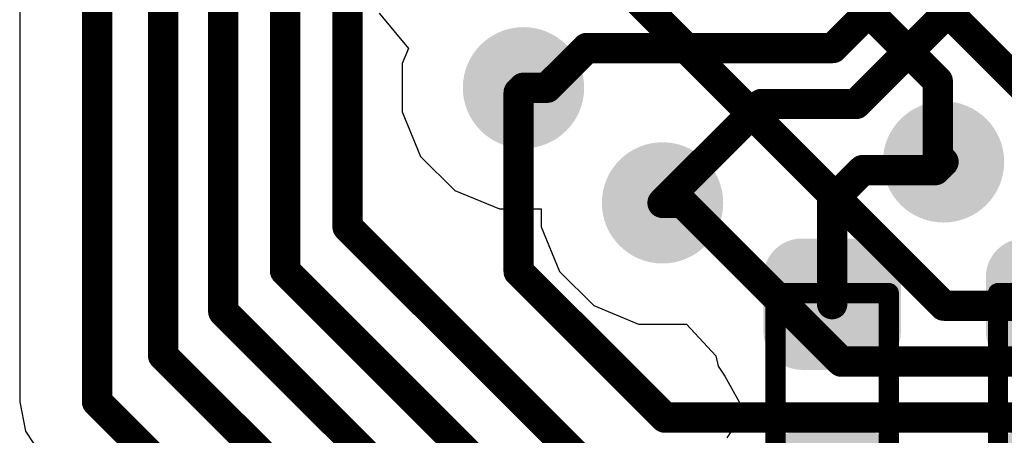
# Model space of a CAD drawing. Header units: inches. Extents: x 0.3 to 40.7, y 0 to 25.4.
# Tile 9 of 15: x 28.4 to 33.3, y 15.9 to 18. Entities that reach past the tile are written whole.
import ezdxf

# ---------------------------------------------------------------- set-up
doc = ezdxf.new("R2010")
doc.units = ezdxf.units.IN
for name, color, linetype in [('BOTTOM', 5, 'Continuous'), ('TOP', 1, 'Continuous'), ('Top Assembly', 56, 'Continuous'), ('Top Solder', 216, 'Continuous'), ('Via Holes', 16, 'Continuous')]:
    doc.layers.add(name, color=color, linetype=linetype)

# ---------------------------------------------------------------- blocks, each defined once
blk = doc.blocks.new('RES_0402_2929')
at = {"layer": 'TOP'}
h = blk.add_hatch(color=1, dxfattribs=at)
edge = h.paths.add_edge_path()
edge.add_arc((-0.3403, -0.1498), 0.1402, 270, 360)
edge.add_line((-0.2, -0.1498), (-0.2, 0.1498))
edge.add_arc((-0.3403, 0.1498), 0.1402, 0, 90)
edge.add_line((-0.3403, 0.29), (-0.6098, 0.29))
edge.add_arc((-0.6098, 0.1498), 0.1402, 90, 180)
edge.add_line((-0.75, 0.1498), (-0.75, -0.1498))
edge.add_arc((-0.6098, -0.1498), 0.1402, 180, 270)
edge.add_line((-0.6098, -0.29), (-0.3403, -0.29))
h = blk.add_hatch(color=1, dxfattribs=at)
edge = h.paths.add_edge_path()
edge.add_arc((0.3403, 0.1498), 0.1402, 90, 180)
edge.add_line((0.2, 0.1498), (0.2, -0.1498))
edge.add_arc((0.3403, -0.1498), 0.1402, 180, 270)
edge.add_line((0.3403, -0.29), (0.6098, -0.29))
edge.add_arc((0.6098, -0.1498), 0.1402, 270, 360)
edge.add_line((0.75, -0.1498), (0.75, 0.1498))
edge.add_arc((0.6098, 0.1498), 0.1402, 0, 90)
edge.add_line((0.6098, 0.29), (0.3403, 0.29))
at = {"layer": 'Top Solder'}
h = blk.add_hatch(color=216, dxfattribs=at)
edge = h.paths.add_edge_path()
edge.add_arc((-0.3403, -0.1498), 0.1902, 270, 360)
edge.add_line((-0.15, -0.1498), (-0.15, 0.1498))
edge.add_arc((-0.3403, 0.1498), 0.1902, 0, 90)
edge.add_line((-0.3403, 0.34), (-0.6098, 0.34))
edge.add_arc((-0.6098, 0.1498), 0.1902, 90, 180)
edge.add_line((-0.8, 0.1498), (-0.8, -0.1498))
edge.add_arc((-0.6098, -0.1498), 0.1902, 180, 270)
edge.add_line((-0.6098, -0.34), (-0.3403, -0.34))
h = blk.add_hatch(color=216, dxfattribs=at)
edge = h.paths.add_edge_path()
edge.add_arc((0.3403, 0.1498), 0.1902, 90, 180)
edge.add_line((0.15, 0.1498), (0.15, -0.1498))
edge.add_arc((0.3403, -0.1498), 0.1902, 180, 270)
edge.add_line((0.3403, -0.34), (0.6098, -0.34))
edge.add_arc((0.6098, -0.1498), 0.1902, 270, 360)
edge.add_line((0.8, -0.1498), (0.8, 0.1498))
edge.add_arc((0.6098, 0.1498), 0.1902, 0, 90)
edge.add_line((0.6098, 0.34), (0.3403, 0.34))
at = {"layer": 'Top Assembly', "const_width": 0.1}
for points in [[(0.53, 0.28), (-0.53, 0.28)], [(-0.53, 0.28), (-0.53, -0.28)], [(0.53, 0.28), (0.53, -0.28)], [(-0.53, -0.28), (0.53, -0.28)]]:
    blk.add_lwpolyline(points, dxfattribs=at)
at = {"layer": 'Top Assembly', "const_width": 0.05}
for points in [[(-0.555, 0.28, 1), (-0.505, 0.28, 1)], [(-0.555, 0.28, 1), (-0.505, 0.28, 1)], [(0.505, 0.28, 1), (0.555, 0.28, 1)], [(0.505, 0.28, 1), (0.555, 0.28, 1)], [(-0.555, -0.28, 1), (-0.505, -0.28, 1)], [(-0.555, -0.28, 1), (-0.505, -0.28, 1)], [(0.505, -0.28, 1), (0.555, -0.28, 1)], [(0.505, -0.28, 1), (0.555, -0.28, 1)]]:
    blk.add_lwpolyline(points, format="xyb", close=True, dxfattribs=at)
blk = doc.blocks.new('RES_0402_2933')
at = {"layer": 'TOP'}
h = blk.add_hatch(color=1, dxfattribs=at)
edge = h.paths.add_edge_path()
edge.add_arc((-0.3403, -0.1498), 0.1402, 270, 360)
edge.add_line((-0.2, -0.1498), (-0.2, 0.1498))
edge.add_arc((-0.3403, 0.1498), 0.1402, 0, 90)
edge.add_line((-0.3403, 0.29), (-0.6098, 0.29))
edge.add_arc((-0.6098, 0.1498), 0.1402, 90, 180)
edge.add_line((-0.75, 0.1498), (-0.75, -0.1498))
edge.add_arc((-0.6098, -0.1498), 0.1402, 180, 270)
edge.add_line((-0.6098, -0.29), (-0.3403, -0.29))
h = blk.add_hatch(color=1, dxfattribs=at)
edge = h.paths.add_edge_path()
edge.add_arc((0.3403, 0.1498), 0.1402, 90, 180)
edge.add_line((0.2, 0.1498), (0.2, -0.1498))
edge.add_arc((0.3403, -0.1498), 0.1402, 180, 270)
edge.add_line((0.3403, -0.29), (0.6098, -0.29))
edge.add_arc((0.6098, -0.1498), 0.1402, 270, 360)
edge.add_line((0.75, -0.1498), (0.75, 0.1498))
edge.add_arc((0.6098, 0.1498), 0.1402, 0, 90)
edge.add_line((0.6098, 0.29), (0.3403, 0.29))
at = {"layer": 'Top Solder'}
h = blk.add_hatch(color=216, dxfattribs=at)
edge = h.paths.add_edge_path()
edge.add_arc((-0.3403, -0.1498), 0.1902, 270, 360)
edge.add_line((-0.15, -0.1498), (-0.15, 0.1498))
edge.add_arc((-0.3403, 0.1498), 0.1902, 0, 90)
edge.add_line((-0.3403, 0.34), (-0.6098, 0.34))
edge.add_arc((-0.6098, 0.1498), 0.1902, 90, 180)
edge.add_line((-0.8, 0.1498), (-0.8, -0.1498))
edge.add_arc((-0.6098, -0.1498), 0.1902, 180, 270)
edge.add_line((-0.6098, -0.34), (-0.3403, -0.34))
h = blk.add_hatch(color=216, dxfattribs=at)
edge = h.paths.add_edge_path()
edge.add_arc((0.3403, 0.1498), 0.1902, 90, 180)
edge.add_line((0.15, 0.1498), (0.15, -0.1498))
edge.add_arc((0.3403, -0.1498), 0.1902, 180, 270)
edge.add_line((0.3403, -0.34), (0.6098, -0.34))
edge.add_arc((0.6098, -0.1498), 0.1902, 270, 360)
edge.add_line((0.8, -0.1498), (0.8, 0.1498))
edge.add_arc((0.6098, 0.1498), 0.1902, 0, 90)
edge.add_line((0.6098, 0.34), (0.3403, 0.34))
at = {"layer": 'Top Assembly', "const_width": 0.1}
for points in [[(0.53, 0.28), (-0.53, 0.28)], [(-0.53, 0.28), (-0.53, -0.28)], [(0.53, 0.28), (0.53, -0.28)], [(-0.53, -0.28), (0.53, -0.28)]]:
    blk.add_lwpolyline(points, dxfattribs=at)
at = {"layer": 'Top Assembly', "const_width": 0.05}
for points in [[(-0.555, 0.28, 1), (-0.505, 0.28, 1)], [(-0.555, 0.28, 1), (-0.505, 0.28, 1)], [(0.505, 0.28, 1), (0.555, 0.28, 1)], [(0.505, 0.28, 1), (0.555, 0.28, 1)], [(-0.555, -0.28, 1), (-0.505, -0.28, 1)], [(-0.555, -0.28, 1), (-0.505, -0.28, 1)], [(0.505, -0.28, 1), (0.555, -0.28, 1)], [(0.505, -0.28, 1), (0.555, -0.28, 1)]]:
    blk.add_lwpolyline(points, format="xyb", close=True, dxfattribs=at)

msp = doc.modelspace()

# ---------------------------------------------------------------- hatches: boundary and pattern name
at = {"layer": 'BOTTOM'}
h = msp.add_hatch(color=5, dxfattribs=at)
edge = h.paths.add_edge_path()
edge.add_arc((30.9366, 17.6262), 0.3, 0, 360)
h = msp.add_hatch(color=5, dxfattribs=at)
edge = h.paths.add_edge_path()
edge.add_arc((33.0136, 17.2592), 0.3, 0, 360)
h = msp.add_hatch(color=5, dxfattribs=at)
edge = h.paths.add_edge_path()
edge.add_arc((31.6241, 17.0564), 0.3, 0, 360)
at = {"layer": 'TOP'}
h = msp.add_hatch(color=1, dxfattribs=at)
edge = h.paths.add_edge_path()
edge.add_arc((30.9366, 17.6262), 0.3, 0, 360)
h = msp.add_hatch(color=1, dxfattribs=at)
edge = h.paths.add_edge_path()
edge.add_arc((33.0136, 17.2592), 0.3, 0, 360)
h = msp.add_hatch(color=1, dxfattribs=at)
edge = h.paths.add_edge_path()
edge.add_arc((31.6241, 17.0564), 0.3, 0, 360)
at = {"layer": 'Via Holes'}
h = msp.add_hatch(color=7, dxfattribs=at)
edge = h.paths.add_edge_path()
edge.add_arc((30.9366, 17.6262), 0.15, 0, 360)
h = msp.add_hatch(color=7, dxfattribs=at)
edge = h.paths.add_edge_path()
edge.add_arc((33.0136, 17.2592), 0.15, 0, 360)
h = msp.add_hatch(color=7, dxfattribs=at)
edge = h.paths.add_edge_path()
edge.add_arc((31.6241, 17.0564), 0.15, 0, 360)

# ---------------------------------------------------------------- linework, layer by layer
at = {"layer": 'BOTTOM'}
for p, q in [((28.4453, 19.8278), (28.4453, 16.0724)), ((28.4453, 16.0724), (28.4744, 15.9261)), ((28.4744, 15.9261), (28.5572, 15.802))]:
    msp.add_line(p, q, dxfattribs=at)
at = {"layer": 'BOTTOM', "const_width": 0.15}
for points in [[(30.0665, 16.9379), (30.0665, 21.917)], [(29.7573, 16.7204), (29.7573, 21.7592)], [(29.452, 16.5185), (29.452, 21.6046)], [(29.1546, 16.3005), (29.1546, 21.3748)], [(28.8276, 16.0724), (28.8276, 20.1377)], [(31.9976, 19.0383), (33.5156, 17.5204)], [(31.7206, 18.9236), (32.985, 17.6592)], [(31.4436, 18.1193), (33.0152, 16.5477)], [(32.985, 17.2878), (32.985, 17.6592)], [(30.9126, 17.6022), (30.9366, 17.6262)], [(30.9126, 16.717), (30.9126, 17.6022)], [(32.985, 17.2878), (33.0136, 17.2592)], [(31.6241, 17.0564), (31.723, 17.0564)], [(31.723, 17.0564), (32.5087, 16.2707)], [(30.0665, 16.9379), (31.6, 15.4044)], [(29.7573, 16.7204), (31.202, 15.2756)], [(30.9126, 16.717), (31.636, 15.9937)], [(33.0152, 16.5477), (33.7876, 16.5477)], [(29.452, 16.5185), (30.7, 15.2704)], [(29.1546, 16.3005), (30.198, 15.2571)], [(32.5087, 16.2707), (33.6729, 16.2707)], [(28.8276, 16.0724), (29.7, 15.2)], [(31.636, 15.9937), (33.5582, 15.9937)]]:
    msp.add_lwpolyline(points, dxfattribs=at)
at = {"layer": 'BOTTOM', "const_width": 0.075}
for points in [[(32.9475, 17.6592, 1), (33.0225, 17.6592, 1)], [(32.9475, 17.6592, 1), (33.0225, 17.6592, 1)], [(30.8751, 17.6022, 1), (30.9501, 17.6022, 1)], [(30.8751, 17.6022, 1), (30.9501, 17.6022, 1)], [(30.8991, 17.6262, 1), (30.9741, 17.6262, 1)], [(32.9475, 17.2878, 1), (33.0225, 17.2878, 1)], [(32.9475, 17.2878, 1), (33.0225, 17.2878, 1)], [(32.9761, 17.2592, 1), (33.0511, 17.2592, 1)], [(31.5866, 17.0564, 1), (31.6616, 17.0564, 1)], [(31.6855, 17.0564, 1), (31.7605, 17.0564, 1)], [(31.6855, 17.0564, 1), (31.7605, 17.0564, 1)], [(30.029, 16.9379, 1), (30.104, 16.9379, 1)], [(30.029, 16.9379, 1), (30.104, 16.9379, 1)], [(29.7198, 16.7204, 1), (29.7948, 16.7204, 1)], [(29.7198, 16.7204, 1), (29.7948, 16.7204, 1)], [(30.8751, 16.717, 1), (30.9501, 16.717, 1)], [(30.8751, 16.717, 1), (30.9501, 16.717, 1)], [(32.9777, 16.5477, 1), (33.0527, 16.5477, 1)], [(32.9777, 16.5477, 1), (33.0527, 16.5477, 1)], [(29.4145, 16.5185, 1), (29.4895, 16.5185, 1)], [(29.4145, 16.5185, 1), (29.4895, 16.5185, 1)], [(29.1171, 16.3005, 1), (29.1921, 16.3005, 1)], [(29.1171, 16.3005, 1), (29.1921, 16.3005, 1)], [(32.4712, 16.2707, 1), (32.5462, 16.2707, 1)], [(32.4712, 16.2707, 1), (32.5462, 16.2707, 1)], [(28.7901, 16.0724, 1), (28.8651, 16.0724, 1)], [(28.7901, 16.0724, 1), (28.8651, 16.0724, 1)], [(31.5985, 15.9937, 1), (31.6735, 15.9937, 1)], [(31.5985, 15.9937, 1), (31.6735, 15.9937, 1)]]:
    msp.add_lwpolyline(points, format="xyb", close=True, dxfattribs=at)
at = {"layer": 'TOP'}
for p, q in [((30.2234, 17.9949), (30.3673, 17.8196)), ((30.3673, 17.8196), (30.3366, 17.7455)), ((30.3366, 17.7455), (30.3366, 17.5068)), ((30.3366, 17.5068), (30.428, 17.2863)), ((30.428, 17.2863), (30.5967, 17.1175)), ((30.5967, 17.1175), (30.8173, 17.0262)), ((30.8173, 17.0262), (31.0241, 17.0262)), ((31.0241, 17.0262), (31.0241, 16.9371)), ((31.0241, 16.9371), (31.1154, 16.7166)), ((31.1154, 16.7166), (31.2842, 16.5478)), ((31.2842, 16.5478), (31.5047, 16.4564)), ((31.5047, 16.4564), (31.7434, 16.4564)), ((31.7434, 16.4564), (31.8883, 16.3)), ((31.8883, 16.3), (31.8986, 16.2485)), ((31.8986, 16.2485), (31.9314, 16.1993)), ((31.9314, 16.1993), (32.029, 16.024)), ((32.029, 16.024), (31.9419, 15.8936))]:
    msp.add_line(p, q, dxfattribs=at)
at = {"layer": 'TOP', "const_width": 0.15}
for points in [[(32.4663, 17.8228), (32.8987, 18.2552)], [(32.581, 17.5458), (33.1757, 18.1405)], [(31.0529, 17.6262), (31.2495, 17.8228)], [(31.2495, 17.8228), (32.4663, 17.8228)], [(30.9366, 17.6262), (31.0529, 17.6262)], [(31.6241, 17.0564), (32.1134, 17.5458)], [(32.1134, 17.5458), (32.581, 17.5458)], [(32.9731, 17.2187), (33.0136, 17.2592)], [(32.463, 17.0682), (32.6136, 17.2187)], [(32.6136, 17.2187), (32.9731, 17.2187)], [(32.463, 16.555), (32.463, 17.0682)]]:
    msp.add_lwpolyline(points, dxfattribs=at)
at = {"layer": 'TOP', "const_width": 0.075}
for points in [[(31.212, 17.8228, 1), (31.287, 17.8228, 1)], [(31.212, 17.8228, 1), (31.287, 17.8228, 1)], [(32.4288, 17.8228, 1), (32.5038, 17.8228, 1)], [(32.4288, 17.8228, 1), (32.5038, 17.8228, 1)], [(30.8991, 17.6262, 1), (30.9741, 17.6262, 1)], [(31.0154, 17.6262, 1), (31.0904, 17.6262, 1)], [(31.0154, 17.6262, 1), (31.0904, 17.6262, 1)], [(32.0759, 17.5458, 1), (32.1509, 17.5458, 1)], [(32.0759, 17.5458, 1), (32.1509, 17.5458, 1)], [(32.5435, 17.5458, 1), (32.6185, 17.5458, 1)], [(32.5435, 17.5458, 1), (32.6185, 17.5458, 1)], [(32.9761, 17.2592, 1), (33.0511, 17.2592, 1)], [(32.5761, 17.2187, 1), (32.6511, 17.2187, 1)], [(32.5761, 17.2187, 1), (32.6511, 17.2187, 1)], [(32.9356, 17.2187, 1), (33.0106, 17.2187, 1)], [(32.9356, 17.2187, 1), (33.0106, 17.2187, 1)], [(32.4255, 17.0682, 1), (32.5005, 17.0682, 1)], [(32.4255, 17.0682, 1), (32.5005, 17.0682, 1)], [(31.5866, 17.0564, 1), (31.6616, 17.0564, 1)], [(32.4255, 16.555, 1), (32.5005, 16.555, 1)]]:
    msp.add_lwpolyline(points, format="xyb", close=True, dxfattribs=at)

# ---------------------------------------------------------------- block references
at = {"rotation": 90}
for name, p in [('RES_0402_2933', (32.463, 16.08)), ('RES_0402_2929', (33.563, 16.08))]:
    msp.add_blockref(name, p, dxfattribs=at)

doc.saveas('drawing.dxf')
